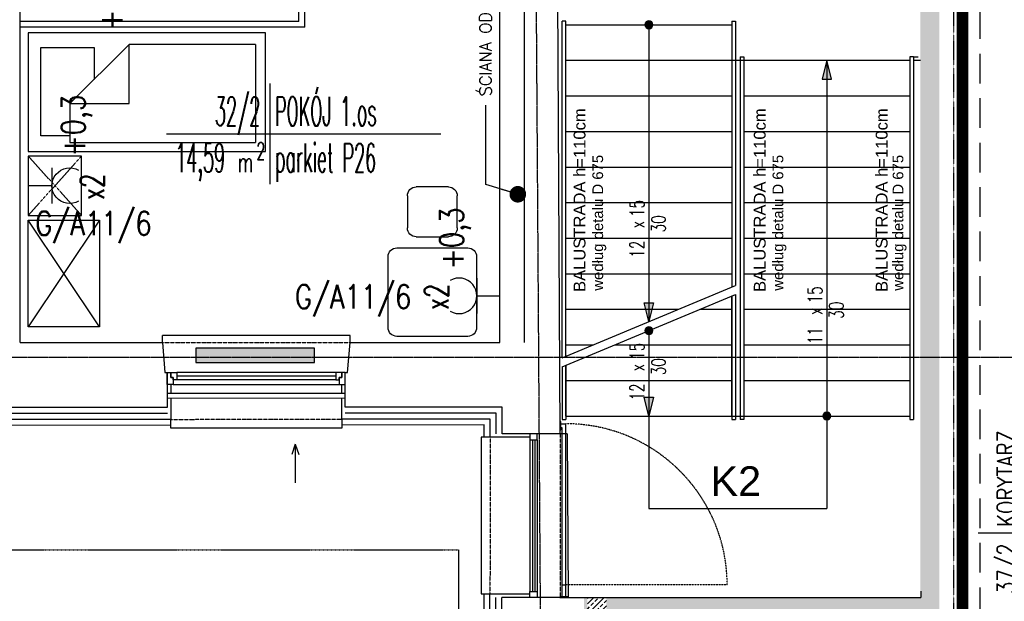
# Model space of a CAD drawing. Header units: inches. Extents: x -145354 to -97635, y 38777 to 78670.
# Tile 162 of 231: x -139974 to -139144, y 60388 to 60879. Entities that reach past the tile are written whole.
import ezdxf
from ezdxf.enums import TextEntityAlignment as Align

# ---------------------------------------------------------------- set-up
doc = ezdxf.new("R2010")
doc.units = ezdxf.units.IN
doc.header["$MEASUREMENT"] = 0
for name, pattern in [('CENTER', [2, 1.25, -0.25, 0.25, -0.25]), ('DASHDOT', [1, 0.5, -0.25, 0, -0.25]), ('DASHED', [0.75, 0.5, -0.25]), ('DASHED2', [0.375, 0.25, -0.125]), ('DIVIDE', [31.75, 12.7, -6.35, 0, -6.35, 0, -6.35])]:
    doc.linetypes.add(name, pattern=pattern)
doc.layers.get('0').update_dxf_attribs({"color": 101})
for name, color, linetype in [('E-OPIS_POM', 6, 'Continuous'), ('E35', 6, 'Continuous'), ('E50', 3, 'Continuous'), ('E50_kor', 3, 'Continuous'), ('E50kor', 3, 'Continuous'), ('Ele-balustrada', 64, 'Continuous'), ('Ins-ppoz-opis', 240, 'Continuous'), ('Ins-went-opis', 141, 'Continuous'), ('Okn---okna', 5, 'Continuous'), ('Opis-spadki', 61, 'Continuous'), ('Os-osie glowne', 8, 'CENTER'), ('Sc-beton-hatch', 86, 'Continuous'), ('Sc-cegla pelna', 32, 'Continuous'), ('Sc-gk', 120, 'Continuous'), ('Sc-gk-hatch', 8, 'Continuous'), ('Sc-izolacja term-obrys', 132, 'Continuous'), ('Sc-izolacja term-styropian', 151, 'STYROPIAN-KA'), ('Sc-nadproza kon', 5, 'DASHED2'), ('Sch-opis', 51, 'Continuous'), ('Sch-widok', 12, 'Continuous'), ('Suf-widok', 8, 'Continuous'), ('W-idok', 9, 'Continuous'), ('Wyp-grzejniki', 56, 'Continuous'), ('Wyp-meble', 155, 'Continuous')]:
    doc.layers.add(name, color=color, linetype=linetype)
doc.styles.add('KA wymiar', font='romans.shx', dxfattribs={"width": 0.6})
doc.styles.add('ROMANS', font='romans', dxfattribs={"width": 0.85})
doc.styles.add('TYTUL2', font='ARIAL.TTF')
doc.linetypes.add('BATTING', pattern='A,0.0001,-0.1,[134,ltypeshp.shx,S=0.1,R=0,X=-0.1,Y=0],-0.2,[134,ltypeshp.shx,S=0.1,R=180,X=0.1,Y=0],-0.1', length=0.4001)
doc.linetypes.add('STYROPIAN-KA', pattern='A,0.0001,-0.1,[135,ltypeshp.shx,S=0.1,R=0,X=-0.1,Y=0],0,[135,ltypeshp.shx,S=0.1,R=180,X=0.1,Y=0],-0.1', length=0.2001)
doc.linetypes.add('ZIGZAG', pattern='A,0.00254,-5.08,[131,ltypeshp.shx,S=5.08,R=0,X=-5.08,Y=0],-10.16,[131,ltypeshp.shx,S=5.08,R=180,X=5.08,Y=0],-5.08', length=20.32254)
doc.dimstyles.new('KA wymiar', dxfattribs={"dimscale": 50, "dimtxt": 0.23, "dimasz": 0.14, "dimexe": 0, "dimexo": 0, "dimgap": 0.08, "dimtad": 1, "dimdec": 1, "dimrnd": 0.5, "dimzin": 9, "dimdsep": 46, "dimtxsty": 'KA wymiar', "dimblk1": 'UKOS', "dimblk2": 'UKOS', "dimsah": 1, "dimcen": 0.2, "dimse1": 1, "dimse2": 1, "dimclrd": 256, "dimclre": 256, "dimclrt": 2, "dimadec": 3, "dimazin": 0, "dimtfac": 1, "dimtdec": 1, "dimtix": 1, "dimtmove": 2, "dimatfit": 3, "dimldrblk": 'DOT', "dimfxl": 0, "dimtolj": 1, "dimtzin": 9, "dimarcsym": 0})

# ---------------------------------------------------------------- blocks, each defined once
blk = doc.blocks.new('pow')
for p, q in [((0, 0.523), (0, -0.523)), ((-1.075, 0), (1.78, 0))]:
    blk.add_line(p, q)
at = {"style": 'KA wymiar', "width": 0.6}
for s, height, p in [('2', 0.18, (-0.139, -0.27)), ('m', 0.21, (-0.333, -0.401))]:
    blk.add_text(s, height=height, dxfattribs=at).set_placement(p)
at = {"style": 'KA wymiar'}
for tag, width, p in [('01', 0.7, (-0.131, 0.084)), ('000.00', 0.6, (-0.364, -0.401))]:
    blk.add_attdef(tag, text='', height=0.3, dxfattribs=dict(at, width=width)).set_placement(p, align=Align.RIGHT)
blk.add_attdef('POMIESZCZENIE', (0.071, 0.084), '', height=0.3, dxfattribs=at)
at = {"style": 'KA wymiar', "width": 0.8}
blk.add_attdef('POSADZKA', (0.071, -0.401), '', height=0.3, dxfattribs=at)
blk = doc.blocks.new('g2')
at = {"layer": 'E35'}
blk.add_line((15, 19.27), (-15, 19.27), dxfattribs=at)
blk.add_arc((0, 34.27), 15, 150, 30, dxfattribs=at)
at = {"layer": 'E50'}
blk.add_line((0, 19.27), (0, 0), dxfattribs=at)
blk = doc.blocks.new('_0630_stolik_wyposazenie')
for p, q in [((-7.47, 37.33), (-67.2, 37.33)), ((-74.67, 29.87), (-74.67, -29.87)), ((0, -29.87), (0, 29.87)), ((-118.53, 21), (-91.47, 21)), ((-126, -13.53), (-126, 13.53)), ((-84, 13.53), (-84, -13.53)), ((-91.47, -21), (-118.53, -21)), ((-67.2, -37.33), (-7.47, -37.33))]:
    blk.add_line(p, q)
for centre, start, end in [((-67.2, 29.87), 90, 180), ((-7.47, 29.87), 0, 90), ((-118.53, 13.53), 90, 180), ((-91.47, 13.53), 0, 90), ((-118.53, -13.53), 180, 270), ((-91.47, -13.53), 270, 0), ((-67.2, -29.87), 180, 270), ((-7.47, -29.87), 270, 0)]:
    blk.add_arc(centre, 7.47, start, end)
blk = doc.blocks.new('loz033')
blk.add_lwpolyline([(0, 200), (100, 200), (100, 0), (0, 0)], close=True)
for points in [[(86.95, 164.84), (86.95, 189.43), (12.36, 189.43), (12.36, 144.44), (39.36, 144.44)], [(9.76, 114.84), (59.76, 164.84)], [(59.76, 164.84), (59.76, 114.84), (9.76, 114.84)], [(59.76, 164.84), (92.64, 164.84), (92.64, 8.3)], [(9.76, 8.3), (9.76, 114.84)], [(9.76, 8.3), (92.64, 8.3)]]:
    blk.add_lwpolyline(points)
blk = doc.blocks.new('_szafka_nocna')
blk.add_lwpolyline([(-25, 0), (25, 0), (25, -45), (-25, -45)], close=True)
at = {"linetype": 'DASHED2'}
for points in [[(25, 0), (-25, -45)], [(-25, 0), (25, -45)]]:
    blk.add_lwpolyline(points, dxfattribs=at)
blk = doc.blocks.new('_0630_szafa_1os')
blk.add_lwpolyline([(-90, 0), (-90, -60), (0, -60), (0, 0)], close=True)
for points in [[(-90, 0), (0, -60)], [(0, 0), (-90, -60)]]:
    blk.add_lwpolyline(points)
blk = doc.blocks.new('ozn_schody-strzałka8x16')
at = {"ltscale": 25}
blk.add_hatch(color=256, dxfattribs=at).paths.add_polyline_path([(0, 0), (-4, -16), (4, -16)])
blk.add_lwpolyline([(0, 0), (-4, -16), (4, -16)], close=True, dxfattribs=at)
blk = doc.blocks.new('ozn_schody-kółko_d14')
at = {"ltscale": 25}
h = blk.add_hatch(color=256, dxfattribs=at)
edge = h.paths.add_edge_path()
edge.add_arc((0, 0), 3.33, 0, 360)
at = {"ltscale": 7}
blk.add_circle((0, 0), 3.33, dxfattribs=at)
blk = doc.blocks.new('ozn_opis-schodów1-rzut')
at = {"style": 'ROMANS', "width": 0.7}
blk.add_text('x', height=12, dxfattribs=at).set_placement((-3.32, 3))
at = {"ltscale": 25, "style": 'ROMANS', "width": 0.7}
blk.add_attdef('Ilość', text='', height=12, dxfattribs=at).set_placement((-7.75, 3), align=Align.RIGHT)
blk.add_attdef('Wysokość', (6.22, 3), '', height=12, dxfattribs=at)
blk.add_attdef('Długość', text='', height=12, dxfattribs=at).set_placement((0.41, -15), align=Align.CENTER)
blk = doc.blocks.new('ramiak_okna')
at = {"layer": 'Okn---okna'}
for p, q in [((145, 10), (5, 10)), ((8, 6), (142, 6)), ((8, 3), (142, 3)), ((8, 0), (142, 0))]:
    blk.add_line(p, q, dxfattribs=at)
for points in [[(5, 10), (0, 10), (0, 0), (3, 0), (3, 4), (5, 4)], [(145, 10), (150, 10), (150, 0), (147, 0), (147, 4), (145, 4)], [(8, 6), (5, 6), (5, 4), (3, 4), (3, 0), (5, 0), (8, 0)], [(142, 6), (145, 6), (145, 4), (147, 4), (147, 0), (145, 0), (142, 0)]]:
    blk.add_lwpolyline(points, close=True, dxfattribs=at)
blk = doc.blocks.new('UKOS')
at = {"color": 1}
blk.add_line((0, 1), (0, -1), dxfattribs=at)
at = {"color": 8}
blk.add_line((1, 0), (-1, 0), dxfattribs=at)
at = {"color": 1, "const_width": 0.2}
blk.add_lwpolyline([(0.599, 0.599), (-0.599, -0.599)], dxfattribs=at)
blk = doc.blocks.new('0630_STRZAŁKA')
at = {"ltscale": 0.5}
for points in [[(0, 0), (-3.03, -8.56)], [(0, 0), (0, -32.43)], [(0, 0), (3.03, -8.56)]]:
    blk.add_lwpolyline(points, dxfattribs=at)
blk = doc.blocks.new('grzejnik_100')
at = {"layer": 'Wyp-grzejniki'}
h = blk.add_hatch(dxfattribs=at)
h.set_pattern_fill('DOTS', color=256, scale=0.5, style=0)
h.set_pattern_definition([(0, (-77492.90915, 37823.9399), (0.396875, 0.79375), [0, -0.79375])])
h.paths.add_polyline_path([(0, -100), (12, -100), (12, 0), (0, 0)])
blk.add_lwpolyline([(12, 0), (0, 0), (0, -100), (12, -100)], close=True, dxfattribs=at)

msp = doc.modelspace()

# ---------------------------------------------------------------- hatches: boundary and pattern name
at = {"layer": 'Sc-beton-hatch'}
h = msp.add_hatch(dxfattribs=at)
h.set_pattern_fill('ANSI33', color=256, scale=25, style=0)
h.paths.add_polyline_path([(-139479.27, 60391.5), (-139479.27, 60375.5), (-139198.58, 60375.5), (-139198.58, 61046.5), (-139223.43, 61046.5), (-139223.43, 61030.5), (-139214.58, 61030.5), (-139214.58, 60391.5)])
h.paths.add_polyline_path([(-139495.27, 60375.5), (-139495.27, 60391.5), (-139498.21, 60391.5), (-139498.21, 60375.5)])
h = msp.add_hatch(dxfattribs=at)
h.set_pattern_fill('ANSI33', color=256, scale=25, style=0)
h.paths.add_polyline_path([(-139479.27, 60391.5), (-139495.27, 60391.5), (-139495.27, 60375.5), (-139479.27, 60375.5)])

# ---------------------------------------------------------------- linework, layer by layer
at = {"layer": 'E35'}
msp.add_line((-139220.44, 60847.5), (-139216.44, 60847.5), dxfattribs=at)
at = {"layer": 'E50', "const_width": 10}
msp.add_lwpolyline([(-139179.01, 58650), (-139179.01, 61300), (-142130.98, 61300)], dxfattribs=at)
at = {"layer": 'E50_kor', "linetype": 'DASHED2', "ltscale": 100}
msp.add_line((-139164.01, 58650), (-139164.01, 61315), dxfattribs=at)
at = {"layer": 'E50kor', "linetype": 'DASHED2'}
msp.add_lwpolyline([(-140594.06, 60431.65), (-139604.02, 60431.65), (-139604.02, 60257.29), (-140594.06, 60257.29)], close=True, dxfattribs=at)
at = {"layer": 'Ele-balustrada'}
for p, q in [((-139513.43, 60877.5), (-139516.43, 60877.5)), ((-139516.43, 60593.49), (-139516.43, 60877.5)), ((-139513.43, 60594.75), (-139513.43, 60877.5)), ((-139373.43, 60877.5), (-139373.43, 60653.44)), ((-139370.43, 60877.5), (-139370.43, 60654.69)), ((-139366.43, 60847.5), (-139366.43, 60541.5)), ((-139366.43, 60847.5), (-139363.43, 60847.5)), ((-139363.43, 60847.5), (-139363.43, 60541.5)), ((-139220.43, 60847.5), (-139223.43, 60847.5)), ((-139223.43, 60847.5), (-139223.43, 60541.5)), ((-139220.43, 60847.5), (-139220.43, 60541.5)), ((-139373.43, 60645.85), (-139373.43, 60541.5)), ((-139516.43, 60585.9), (-139516.43, 60541.5)), ((-139513.43, 60587.16), (-139513.43, 60541.5)), ((-139849.41, 60563.68), (-139699.41, 60563.83)), ((-139849.4, 60559.68), (-139699.4, 60559.83)), ((-139516.43, 60541.5), (-139513.43, 60541.5)), ((-139373.43, 60541.5), (-139370.43, 60541.5)), ((-139363.43, 60541.5), (-139366.43, 60541.5)), ((-139223.43, 60541.5), (-139220.43, 60541.5)), ((-139516.73, 60401.98), (-139513.43, 60401.98))]:
    msp.add_line(p, q, dxfattribs=at)
at = {"layer": 'Ele-balustrada', "linetype": 'DASHED', "ltscale": 0.3}
msp.add_line((-139377.43, 60401.98), (-139513.43, 60401.98), dxfattribs=at)
at = {"layer": 'Ele-balustrada'}
for points in [[(-139373.43, 60877.5), (-139370.43, 60877.5)], [(-139370.43, 60647.1), (-139370.43, 60541.5)], [(-139517.66, 60537.98), (-139513.43, 60537.98)], [(-139513.43, 60392), (-139513.43, 60537.98)], [(-139517.66, 60534.68), (-139516.73, 60534.68), (-139516.73, 60392)]]:
    msp.add_lwpolyline(points, dxfattribs=at)
for points in [[(-139517.66, 60532.83), (-139517.66, 60539.83), (-139518.16, 60539.83), (-139518.16, 60532.83)], [(-139511.58, 60392), (-139518.58, 60392), (-139518.58, 60391.5), (-139511.58, 60391.5)]]:
    msp.add_lwpolyline(points, close=True, dxfattribs=at)
at = {"layer": 'Ele-balustrada', "linetype": 'DASHED', "ltscale": 0.3}
msp.add_arc((-139513.43, 60401.98), 136, 0, 90, dxfattribs=at)
at = {"layer": 'Ins-ppoz-opis', "linetype": 'ZIGZAG', "ltscale": 0.03}
msp.add_line((-139548.5, 61151.54), (-139548.5, 60606.54), dxfattribs=at)
at = {"layer": 'Okn---okna'}
for p, q in [((-139537.66, 60529.45), (-139543.66, 60529.45)), ((-139543.66, 60529.45), (-139543.66, 60527.45)), ((-139537.66, 60524.45), (-139537.66, 60529.45)), ((-139543.66, 60527.45), (-139543.66, 60524.45)), ((-139543.66, 60524.45), (-139543.66, 60396.52)), ((-139543.66, 60524.45), (-139537.66, 60524.45)), ((-139541.66, 60524.45), (-139541.66, 60396.52)), ((-139539.66, 60524.45), (-139539.66, 60396.52)), ((-139537.66, 60524.45), (-139537.66, 60396.52)), ((-139543.66, 60393.52), (-139543.66, 60396.52)), ((-139543.66, 60396.52), (-139537.66, 60396.52)), ((-139537.66, 60396.52), (-139537.66, 60391.52)), ((-139543.66, 60391.52), (-139543.66, 60393.52)), ((-139537.66, 60391.52), (-139543.66, 60391.52))]:
    msp.add_line(p, q, dxfattribs=at)
at = {"layer": 'Os-osie glowne'}
for p, q in [((-139518.5, 57943.12), (-139546.3, 62104.61)), ((-143199.2, 60594.14), (-138010.68, 60594.14))]:
    msp.add_line(p, q, dxfattribs=at)
at = {"layer": 'Sc-cegla pelna'}
for p, q in [((-139518.16, 60529.53), (-139521.6, 61151.54)), ((-139569.16, 60606.54), (-139569.16, 61136.51)), ((-139973.4, 60606.54), (-139973.4, 61106.54)), ((-139973.4, 60606.54), (-139853.4, 60606.54)), ((-139853.4, 60606.54), (-139851.4, 60581.06)), ((-139697.4, 60581.06), (-139695.4, 60606.54)), ((-139695.4, 60606.54), (-139569.16, 60606.54)), ((-139851.4, 60581.06), (-139849.4, 60581.06)), ((-139849.4, 60581.06), (-139849.4, 60551.68)), ((-139699.4, 60551.83), (-139699.4, 60581.06)), ((-139699.4, 60581.06), (-139697.4, 60581.06)), ((-139849.4, 60551.68), (-140111.4, 60551.44)), ((-139567.22, 60551.96), (-139699.4, 60551.83)), ((-139567.25, 60529.53), (-139567.22, 60551.96)), ((-139214.26, 60396.71), (-139214.25, 60391.5)), ((-139517.4, 60391.5), (-139214.25, 60391.5))]:
    msp.add_line(p, q, dxfattribs=at)
for points in [[(-139518.16, 60529.53), (-139567.25, 60529.53)], [(-139567.68, 60176.17), (-139567.39, 60391.53)], [(-139517.4, 60391.5), (-139567.39, 60391.53)]]:
    msp.add_lwpolyline(points, dxfattribs=at)
at = {"layer": 'Sc-gk'}
for q in [(-139733.4, 60907.36), (-139973.4, 60872.36)]:
    msp.add_line((-139733.4, 60872.36), q, dxfattribs=at)
at = {"layer": 'Sc-gk-hatch', "linetype": 'BATTING', "ltscale": 0.22}
for q in [(-139738.4, 60907.36), (-139973.4, 60877.36)]:
    msp.add_line((-139738.4, 60877.36), q, dxfattribs=at)
at = {"layer": 'Sc-izolacja term-obrys'}
for points in [[(-139846.4, 60571.06), (-139846.4, 60563.68)], [(-139702.4, 60563.83), (-139702.4, 60571.06)], [(-139846.4, 60559.68), (-139846.4, 60541.68), (-140114.4, 60541.43), (-140114.4, 60559.43)], [(-139543.64, 60526.53), (-139577.25, 60526.53), (-139577.23, 60541.95), (-139702.4, 60541.82), (-139702.4, 60559.83)], [(-139561.68, 60173.2), (-139577.68, 60173.11), (-139577.39, 60394.54), (-139543.66, 60394.52)]]:
    msp.add_lwpolyline(points, dxfattribs=at)
at = {"layer": 'Sc-izolacja term-styropian', "linetype": 'BATTING', "ltscale": 0.25}
msp.add_line((-139849.39, 60546.68), (-140111.39, 60546.44), dxfattribs=at)
for points in [[(-139572.25, 60529.54), (-139572.23, 60546.95), (-139699.4, 60546.83)], [(-139572.68, 60176.17), (-139572.39, 60391.54)]]:
    msp.add_lwpolyline(points, dxfattribs=at)
at = {"layer": 'Sc-nadproza kon', "linetype": 'DASHDOT', "ltscale": 0.5}
for p, q in [((-139853.4, 60606.54), (-139695.4, 60606.54)), ((-139846.4, 60541.68), (-139702.4, 60541.82)), ((-139518.16, 60529.53), (-139518.25, 60391.5)), ((-139577.25, 60526.53), (-139577.39, 60394.54))]:
    msp.add_line(p, q, dxfattribs=at)
at = {"layer": 'Sch-opis'}
for p, q in [((-139293.43, 60844.5), (-139293.43, 60466.5)), ((-139516.43, 60593.49), (-139370.43, 60654.69)), ((-139516.43, 60585.9), (-139370.43, 60647.1))]:
    msp.add_line(p, q, dxfattribs=at)
for points in [[(-139443.43, 60874.5), (-139443.43, 60624.09)], [(-139443.43, 60616.5), (-139443.43, 60466.5), (-139293.43, 60466.5)]]:
    msp.add_lwpolyline(points, dxfattribs=at)
at = {"layer": 'Sch-widok'}
for p, q in [((-139513.43, 60594.75), (-139513.43, 60874.5)), ((-139373.43, 60874.5), (-139373.43, 60653.44)), ((-139373.43, 60844.5), (-139223.43, 60844.5)), ((-139363.43, 60844.5), (-139363.43, 60544.5)), ((-139223.43, 60844.5), (-139223.43, 60544.5)), ((-139220.43, 60844.5), (-139214.58, 60844.5)), ((-139363.43, 60814.5), (-139223.43, 60814.5)), ((-139363.43, 60784.5), (-139223.43, 60784.5)), ((-139363.43, 60754.5), (-139223.43, 60754.5)), ((-139363.43, 60724.5), (-139223.43, 60724.5)), ((-139363.43, 60694.5), (-139223.43, 60694.5)), ((-139363.43, 60664.5), (-139223.43, 60664.5)), ((-139373.43, 60544.5), (-139373.43, 60645.85)), ((-139363.43, 60634.5), (-139223.43, 60634.5)), ((-139363.43, 60604.5), (-139223.43, 60604.5)), ((-139513.43, 60544.5), (-139513.43, 60587.16)), ((-139363.43, 60574.5), (-139223.43, 60574.5)), ((-139373.43, 60544.5), (-139223.43, 60544.5))]:
    msp.add_line(p, q, dxfattribs=at)
for points in [[(-139513.43, 60874.5), (-139373.43, 60874.5)], [(-139513.43, 60844.5), (-139373.43, 60844.5)], [(-139513.43, 60814.5), (-139373.43, 60814.5)], [(-139513.43, 60784.5), (-139373.43, 60784.5)], [(-139513.43, 60754.5), (-139373.43, 60754.5)], [(-139513.43, 60724.5), (-139373.43, 60724.5)], [(-139513.43, 60694.5), (-139373.43, 60694.5)], [(-139513.43, 60664.5), (-139373.43, 60664.5)], [(-139513.43, 60634.5), (-139418.6, 60634.5)], [(-139400.49, 60634.5), (-139373.43, 60634.5)], [(-139513.43, 60604.5), (-139490.17, 60604.5)], [(-139472.06, 60604.5), (-139373.43, 60604.5)], [(-139513.43, 60574.5), (-139373.43, 60574.5)], [(-139513.43, 60544.5), (-139373.43, 60544.5)]]:
    msp.add_lwpolyline(points, dxfattribs=at)
at = {"layer": 'Suf-widok', "linetype": 'DIVIDE', "ltscale": 0.02}
msp.add_lwpolyline([(-139016.24, 61051.5), (-139186.65, 61051.5), (-139186.65, 58629.5), (-139016.24, 58629.5)], close=True, dxfattribs=at)
at = {"layer": 'W-idok'}
for p, q in [((-139695.4, 60612.54), (-139853.4, 60612.54)), ((-139846.4, 60536.68), (-140114.4, 60536.43)), ((-139512.21, 60529.51), (-139518.16, 60529.48)), ((-139577.24, 60526.57), (-139584.75, 60526.58))]:
    msp.add_line(p, q, dxfattribs=at)
for points in [[(-139853.4, 60606.54), (-139853.4, 60612.54)], [(-139695.4, 60606.54), (-139695.4, 60612.54)], [(-139702.4, 60541.82), (-139702.4, 60534.18), (-139846.4, 60534.18)], [(-139846.4, 60534.18), (-139846.4, 60541.68)], [(-139582.25, 60526.58), (-139582.24, 60536.94), (-139702.4, 60536.82)], [(-139512.21, 60529.51), (-139511.45, 60391.53)], [(-139584.75, 60526.54), (-139584.87, 60394.55), (-139577.39, 60394.51)], [(-139582.68, 60173.12), (-139582.39, 60394.53)]]:
    msp.add_lwpolyline(points, dxfattribs=at)

# ---------------------------------------------------------------- block references
at = {"layer": 'E-OPIS_POM'}
ref = msp.add_blockref('pow', (-139763.07, 60782.54), dxfattribs=dict(at, xscale=81, yscale=81, zscale=81))
ref.add_attrib('000.00', '14,59', dxfattribs={"layer": '0', "height": 24.3, "style": 'KA wymiar', "width": 0.448374}).set_placement((-139800.7, 60750.06), align=Align.RIGHT)
ref.add_attrib('01', '32/2', dxfattribs={"layer": '0', "height": 24.3, "style": 'KA wymiar', "width": 0.448374}).set_placement((-139771, 60789.38), align=Align.RIGHT)
ref.add_attrib('POMIESZCZENIE', 'POKÓJ 1.os', (-139758.77, 60789.38), dxfattribs={"layer": '0', "height": 24.3, "style": 'KA wymiar', "width": 0.448374})
ref.add_attrib('POSADZKA', 'parkiet P26', (-139758.77, 60750.06), dxfattribs={"layer": '0', "height": 24.3, "style": 'KA wymiar', "width": 0.448374})
ref = msp.add_blockref('pow', (-139130.47, 60446.02), dxfattribs=dict(at, xscale=67.5, yscale=67.5, zscale=67.5, rotation=90))
ref.add_attrib('000.00', '39,37', dxfattribs={"layer": '0', "height": 15.133, "rotation": 90, "style": 'KA wymiar', "width": 0.8029}).set_placement((-139110.24, 60421.48), align=Align.RIGHT)
ref.add_attrib('01', '37/2', dxfattribs={"layer": '0', "height": 15.133, "rotation": 90, "style": 'KA wymiar', "width": 0.8029}).set_placement((-139134.73, 60437.17), align=Align.RIGHT)
ref.add_attrib('POMIESZCZENIE', 'KORYTARZ', (-139134.73, 60450.81), dxfattribs={"layer": '0', "height": 15.133, "rotation": 90, "style": 'KA wymiar', "width": 0.8029})
ref.add_attrib('POSADZKA', 'wyk.winyl.P24A', (-139110.24, 60450.81), dxfattribs={"layer": '0', "height": 15.1326, "rotation": 90, "style": 'KA wymiar', "width": 0.8029})
at = {"layer": 'E35', "xscale": -1, "rotation": 270.0000000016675}
msp.add_blockref('g2', (-139965.95, 60738.74), dxfattribs=at)
at = {"layer": 'E35', "rotation": 89.99999999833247}
msp.add_blockref('g2', (-139569.16, 60645.85), dxfattribs=at)
at = {"layer": 'Ins-went-opis', "xscale": -1}
msp.add_blockref('0630_STRZAŁKA', (-139741.52, 60520.7), dxfattribs=at)
at = {"layer": 'Okn---okna', "rotation": 180}
msp.add_blockref('ramiak_okna', (-139699.4, 60581.06), dxfattribs=at)
at = {"layer": 'Sch-opis', "xscale": -1}
for name, p, rotation in [('ozn_schody-kółko_d14', (-139443.43, 60874.5), 270), ('ozn_schody-strzałka8x16', (-139443.43, 60624.09), 180), ('ozn_schody-kółko_d14', (-139443.43, 60616.5), 270), ('ozn_schody-strzałka8x16', (-139443.43, 60544.5), 180), ('ozn_schody-kółko_d14', (-139293.43, 60544.5), 270)]:
    msp.add_blockref(name, p, dxfattribs=dict(at, rotation=rotation))
at = {"layer": 'Sch-opis'}
msp.add_blockref('ozn_schody-strzałka8x16', (-139293.43, 60844.5), dxfattribs=at)
ref = msp.add_blockref('ozn_opis-schodów1-rzut', (-139444.36, 60706.17), dxfattribs=dict(at, rotation=90))
ref.add_attrib('Ilość', '12', dxfattribs={"layer": '0', "ltscale": 25, "height": 12, "rotation": 90, "style": 'ROMANS', "width": 0.7}).set_placement((-139447.36, 60692.42), align=Align.RIGHT)
ref.add_attrib('Wysokość', '15', (-139447.36, 60712.39), dxfattribs={"layer": '0', "ltscale": 25, "height": 12, "rotation": 90, "style": 'ROMANS', "width": 0.7})
ref.add_attrib('Długość', '30', dxfattribs={"layer": '0', "ltscale": 25, "height": 12, "rotation": 90, "style": 'ROMANS', "width": 0.7}).set_placement((-139429.36, 60706.58), align=Align.CENTER)
ref = msp.add_blockref('ozn_opis-schodów1-rzut', (-139294.36, 60633.3), dxfattribs=dict(at, rotation=90))
ref.add_attrib('Ilość', '11', dxfattribs={"layer": '0', "ltscale": 25, "height": 12, "rotation": 90, "style": 'ROMANS', "width": 0.7}).set_placement((-139297.36, 60619.55), align=Align.RIGHT)
ref.add_attrib('Wysokość', '15', (-139297.36, 60639.52), dxfattribs={"layer": '0', "ltscale": 25, "height": 12, "rotation": 90, "style": 'ROMANS', "width": 0.7})
ref.add_attrib('Długość', '30', dxfattribs={"layer": '0', "ltscale": 25, "height": 12, "rotation": 90, "style": 'ROMANS', "width": 0.7}).set_placement((-139279.36, 60633.71), align=Align.CENTER)
ref = msp.add_blockref('ozn_opis-schodów1-rzut', (-139444.36, 60585.69), dxfattribs=dict(at, rotation=90))
ref.add_attrib('Ilość', '12', dxfattribs={"layer": '0', "ltscale": 25, "height": 12, "rotation": 90, "style": 'ROMANS', "width": 0.7}).set_placement((-139447.36, 60571.95), align=Align.RIGHT)
ref.add_attrib('Wysokość', '15', (-139447.36, 60591.91), dxfattribs={"layer": '0', "ltscale": 25, "height": 12, "rotation": 90, "style": 'ROMANS', "width": 0.7})
ref.add_attrib('Długość', '30', dxfattribs={"layer": '0', "ltscale": 25, "height": 12, "rotation": 90, "style": 'ROMANS', "width": 0.7}).set_placement((-139429.36, 60586.11), align=Align.CENTER)
at = {"layer": 'Wyp-grzejniki', "rotation": 90}
msp.add_blockref('grzejnik_100', (-139825.38, 60589.66), dxfattribs=at)
at = {"layer": 'Wyp-meble', "xscale": -1}
for name, p, rotation in [('loz033', (-139766.66, 60867.73), 90), ('_szafka_nocna', (-139921.66, 60738.74), 270), ('_0630_stolik_wyposazenie', (-139626.01, 60611.68), 90), ('_0630_szafa_1os', (-139906.66, 60709.73), 270)]:
    msp.add_blockref(name, p, dxfattribs=dict(at, rotation=rotation))

# ---------------------------------------------------------------- texts
at = {"layer": 'E35', "style": 'ROMANS'}
for s, rotation, width, p in [('+1,4', 90, 0.8, (-139894.04, 60895.57)), ('+0,3', 90, 0.8, (-139925.68, 60789.42)), ('x2', 90, 0.7, (-139912.62, 60737.8)), ('G/A11/6', 0, 0.8, (-139911.69, 60705.59)), ('+0,3', 90, 0.8, (-139606.66, 60694.32)), ('G/A11/6', 360, 0.8, (-139692.75, 60643.76)), ('x2', 90, 0.7, (-139622.5, 60644.92))]:
    msp.add_text(s, height=20, rotation=rotation, dxfattribs=dict(at, width=width)).set_placement(p, align=Align.MIDDLE)
at = {"layer": 'Ins-ppoz-opis', "linetype": 'ZIGZAG', "ltscale": 0.038, "insert": (-139581.15, 60814.21), "char_height": 10, "width": 330.3997, "attachment_point": 4, "rotation": 90, "line_spacing_factor": 0.333333}
msp.add_mtext('{\\Fromans|c238;ŚCIANA ODDZIELENIA POŻ. REI 120}', dxfattribs=at)
at = {"layer": 'Opis-spadki', "style": 'TYTUL2'}
msp.add_text('K2', height=25, dxfattribs=at).set_placement((-139370.16, 60489.77), align=Align.MIDDLE)
at = {"layer": 'Sch-opis', "style": 'TYTUL2'}
for s, height, p in [('BALUSTRADA h=110cm', 10, (-139496.9, 60649.13)), ('BALUSTRADA h=110cm', 10, (-139344.99, 60649.13)), ('BALUSTRADA h=110cm', 10, (-139242.21, 60649.13)), ('według detalu D 675', 9, (-139482.04, 60650.15)), ('według detalu D 675', 9, (-139330.13, 60650.15)), ('według detalu D 675', 9, (-139228.91, 60650.15))]:
    msp.add_text(s, height=height, rotation=90, dxfattribs=at).set_placement(p)

# ---------------------------------------------------------------- leaders
at = {"layer": 'Ins-ppoz-opis', "ltscale": 0.038}
msp.add_leader([(-139553.93, 60731.52), (-139580.78, 60739.64), (-139580.78, 60806.67)], dimstyle='KA wymiar', override={"dimscale": 100, "dimgap": 0.0001, "dimtad": 0, "dimdec": 2, "dimtdec": 2}, dxfattribs=at)

doc.saveas('drawing.dxf')
